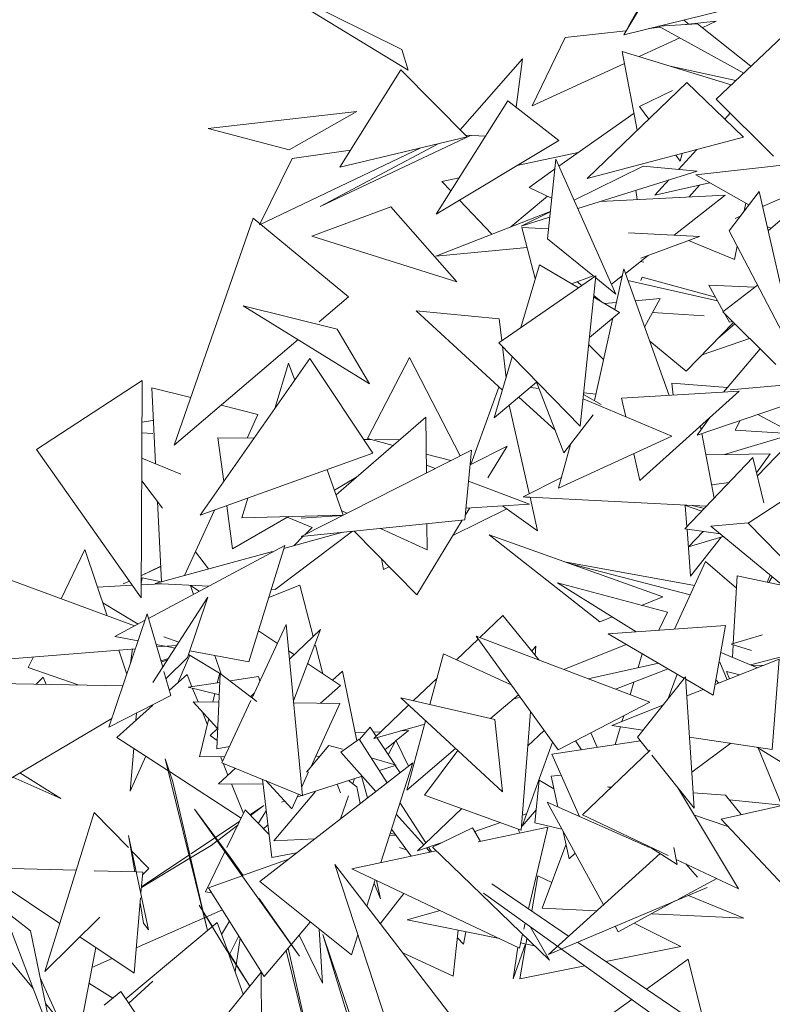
# Model space of a CAD drawing. Header units: millimetres. Extents: x -14485 to 13127, y -18923 to 3272.
# Tile 40 of 119: x 10310 to 10475, y 2555 to 2772. Entities that reach past the tile are written whole.
import ezdxf

# ---------------------------------------------------------------- set-up
doc = ezdxf.new("R2010")
doc.units = ezdxf.units.MM
doc.layers.add('G-IMPT', color=7, linetype='Continuous', lineweight=5)

# ---------------------------------------------------------------- blocks, each defined once
blk = doc.blocks.new('ÁRVORES ORNAMENTAIS - Pequeno e Médio Porte - Ipê-roxo-2865575-CORTE_CALÇADA')
at = {"layer": 'G-IMPT', "color": 253, "true_color": 0xaaaaaa}
for p, q in [((6655.08, 2760.47), (6621.36, 2781.06)), ((6621.36, 2781.06), (6653.72, 2765.05)), ((6709.7, 2780.32), (6702.45, 2768.27)), ((6703.47, 2769.97), (6706.4, 2775.21)), ((6702.45, 2768.27), (6729.9, 2774.98)), ((6716.72, 2770.56), (6715.67, 2771.5)), ((6716.01, 2770.49), (6722.79, 2771.21)), ((6722.79, 2771.21), (6719.7, 2769.79)), ((6689.56, 2767.67), (6702.94, 2769.09)), ((6708.01, 2769.63), (6710.55, 2769.9)), ((6710.08, 2770.16), (6718.64, 2770.63)), ((6710.08, 2770.16), (6728.85, 2759.84)), ((6730.43, 2761.32), (6718.64, 2770.63)), ((6738.78, 2769.2), (6722.79, 2754.12)), ((6689.56, 2767.67), (6682.31, 2752.66)), ((6714.82, 2767.56), (6705.87, 2763.45)), ((6655.08, 2760.47), (6653.72, 2765.05)), ((6702.1, 2764.61), (6726.1, 2757.24)), ((6702.1, 2764.61), (6705.44, 2747.26)), ((6680.24, 2762.94), (6666.48, 2747.36)), ((6680.24, 2762.94), (6678.79, 2752.33)), ((6653.47, 2760.54), (6640.08, 2739.11)), ((6653.47, 2760.54), (6668.04, 2745.79)), ((6702.61, 2761.96), (6682.31, 2752.66)), ((6712.66, 2761.37), (6727.11, 2758.19)), ((6694.4, 2736.65), (6716.36, 2757.77)), ((6713.19, 2756), (6705.94, 2752.51)), ((6728.76, 2745.71), (6716.36, 2757.77)), ((6677.02, 2753.71), (6661.22, 2728.8)), ((6677.02, 2753.71), (6688.2, 2745.03)), ((6735.38, 2741.53), (6722.79, 2754.12)), ((6705.94, 2752.51), (6708, 2749.72)), ((6643.77, 2751.35), (6611.11, 2747.63)), ((6628.92, 2742.93), (6643.77, 2751.35)), ((6688.21, 2739.33), (6704.72, 2751.01)), ((6725.88, 2751.02), (6724.66, 2749.69)), ((6628.92, 2742.93), (6611.11, 2747.63)), ((6668.78, 2746.13), (6635.77, 2730.47)), ((6640.08, 2739.11), (6668.04, 2745.79)), ((6661.22, 2728.8), (6688.2, 2745.03)), ((6672.08, 2745.93), (6667.62, 2746.21)), ((6728.76, 2745.71), (6694.4, 2736.65)), ((6657.89, 2743.36), (6622.38, 2726.5)), ((6629.58, 2741.06), (6642.43, 2742.87)), ((6635.77, 2730.47), (6661.66, 2744.26)), ((6718.52, 2743.01), (6714.52, 2738.65)), ((6763.73, 2743.94), (6732.95, 2730.49)), ((6629.58, 2741.06), (6622.38, 2726.5)), ((6678.99, 2739.48), (6692.47, 2742.34)), ((6687.52, 2740.89), (6685.68, 2723.36)), ((6700.76, 2711.22), (6687.52, 2740.89)), ((6713.88, 2741.78), (6714.87, 2740.43)), ((6715.32, 2742.17), (6714.87, 2740.43)), ((6747.16, 2740.69), (6718.29, 2737.44)), ((6681.66, 2734.69), (6687.28, 2738.67)), ((6706.7, 2739.34), (6691.54, 2731.87)), ((6706.7, 2739.34), (6718.58, 2738.29)), ((6662.5, 2735.99), (6666.29, 2736.8)), ((6692.35, 2730.05), (6718.58, 2738.29)), ((6712.4, 2736.35), (6709.31, 2732.98)), ((6729.98, 2730.88), (6718.29, 2737.44)), ((6662.5, 2735.99), (6664.46, 2733.91)), ((6681.66, 2734.69), (6686.62, 2732.32)), ((6705.38, 2732.01), (6705.15, 2734.07)), ((6721.34, 2735.73), (6709.31, 2732.98)), ((6719.09, 2735.22), (6716.87, 2732.6)), ((6746.89, 2736.14), (6734.18, 2725.13)), ((6666.37, 2731.9), (6673.44, 2724.4)), ((6685.68, 2732.77), (6677.64, 2726.04)), ((6724.74, 2733), (6697.29, 2731.6)), ((6713.52, 2724.19), (6724.74, 2733)), ((6732.2, 2733.77), (6725.61, 2725.17)), ((6732.2, 2733.77), (6740.88, 2695.88)), ((6633.88, 2724.01), (6651.25, 2730.44)), ((6665.77, 2713.91), (6651.25, 2730.44)), ((6728.94, 2729.52), (6729.29, 2731.26)), ((6620.99, 2727.96), (6603.65, 2678.01)), ((6620.99, 2727.96), (6641.94, 2710.66)), ((6661.14, 2719.6), (6686.31, 2729.43)), ((6686.3, 2729.29), (6679.93, 2726.15)), ((6679.93, 2726.15), (6686.18, 2728.12)), ((6728.04, 2728.34), (6726.97, 2727.87)), ((6683.03, 2714.67), (6680.06, 2725.88)), ((6685.91, 2725.58), (6680.06, 2725.88)), ((6734.89, 2725.75), (6733.98, 2726)), ((6633.88, 2724.01), (6665.77, 2713.91)), ((6696.05, 2715.01), (6685.68, 2723.36)), ((6719.12, 2723.9), (6703.52, 2724.69)), ((6706.21, 2719.12), (6719.12, 2723.9)), ((6740.88, 2695.88), (6725.61, 2725.17)), ((6681.23, 2721.45), (6661.14, 2719.6)), ((6726.78, 2718.81), (6716.67, 2722.99)), ((6726.78, 2718.81), (6727.38, 2721.77)), ((6702.82, 2715.79), (6707.82, 2719.71)), ((6679.85, 2703.87), (6683.92, 2717.68)), ((6692.51, 2712.58), (6683.92, 2717.68)), ((6702.47, 2716.76), (6700.49, 2707.83)), ((6712.43, 2688.98), (6702.47, 2716.76)), ((6706.91, 2718.25), (6706.21, 2718.42)), ((6674.98, 2700.52), (6696.36, 2715.22)), ((6691, 2713.47), (6695.77, 2715.24)), ((6696.36, 2715.22), (6692.91, 2682.21)), ((6700.76, 2711.22), (6696.31, 2714.8)), ((6699.78, 2713.4), (6702.14, 2715.25)), ((6706.55, 2714.95), (6706.21, 2714.2)), ((6706.55, 2714.95), (6722.63, 2710.53)), ((6692.25, 2713.94), (6693.27, 2713.1)), ((6723.05, 2709.78), (6703.38, 2714.22)), ((6724.35, 2707.46), (6721.16, 2713.17)), ((6731.3, 2712.77), (6721.16, 2713.17)), ((6724.23, 2707.36), (6731.85, 2713.2)), ((6635.48, 2705.16), (6641.94, 2710.66)), ((6701.51, 2707.22), (6695.87, 2710.58)), ((6695.91, 2710.93), (6697.57, 2709.57)), ((6710.49, 2710.29), (6704.97, 2709.78)), ((6710.49, 2710.29), (6707.05, 2703.98)), ((6639.44, 2703.54), (6618.84, 2708.68)), ((6618.84, 2708.68), (6646.6, 2691.53)), ((6700.83, 2709.4), (6698.26, 2709.16)), ((6675.07, 2705.78), (6656.8, 2707.59)), ((6656.8, 2707.59), (6675.79, 2690.11)), ((6701.51, 2707.22), (6694.94, 2701.68)), ((6700.08, 2706.02), (6696.03, 2687.81)), ((6720.17, 2706.49), (6708.78, 2707.17)), ((6724.23, 2707.36), (6735.86, 2695.77)), ((6725.68, 2705.06), (6724.63, 2706.96)), ((6675.07, 2705.78), (6675.64, 2700.97)), ((6726.58, 2705.01), (6716.18, 2694.28)), ((6726.89, 2704.7), (6723.17, 2701.49)), ((6725.68, 2705.06), (6726.42, 2705.18)), ((6639.44, 2703.54), (6646.6, 2691.53)), ((6603.65, 2678.01), (6630.89, 2701.24)), ((6674.98, 2700.52), (6692.91, 2682.21)), ((6675.79, 2699.69), (6676.6, 2692.84)), ((6698.05, 2696.87), (6694.78, 2700.12)), ((6708.17, 2700.86), (6716.18, 2694.28)), ((6730.1, 2701.5), (6719.68, 2697.9)), ((6646.14, 2679.47), (6655.39, 2697.31)), ((6655.39, 2697.31), (6666.49, 2675.65)), ((6674, 2684.02), (6677.96, 2697.47)), ((6724.39, 2689.69), (6732.42, 2699.19)), ((6633.44, 2697.05), (6609.36, 2662.61)), ((6625.79, 2686.11), (6628.81, 2696.06)), ((6628.81, 2696.06), (6630.15, 2692.34)), ((6633.44, 2697.05), (6647.33, 2676.23)), ((6573.35, 2677.04), (6596.6, 2692.23)), ((6596.41, 2644.44), (6596.6, 2692.23)), ((6668.82, 2673.74), (6675.04, 2690.81)), ((6683.3, 2691.86), (6674, 2684.02)), ((6683.19, 2692.13), (6689.32, 2676.34)), ((6713.04, 2691.65), (6725.27, 2690.73)), ((6713.04, 2691.65), (6713.34, 2689.04)), ((6718.61, 2680.25), (6754.19, 2692.35)), ((6754.04, 2692.67), (6725.83, 2690.21)), ((6598.72, 2690.65), (6599.57, 2673.9)), ((6598.72, 2690.65), (6607.28, 2688.48)), ((6681.94, 2690.72), (6683.81, 2690.52)), ((6693.63, 2689.16), (6697.5, 2686.97)), ((6693.67, 2689.51), (6696.35, 2689.23)), ((6727.85, 2689.89), (6701.99, 2688.37)), ((6705.99, 2670.29), (6727.85, 2689.89)), ((6613.95, 2686.8), (6622.05, 2684.75)), ((6677.29, 2686.79), (6681.69, 2667.37)), ((6687.39, 2681.33), (6679.4, 2688.57)), ((6713.07, 2679.99), (6693.53, 2688.18)), ((6702.9, 2684.25), (6701.99, 2688.37)), ((6619.7, 2679.58), (6622.05, 2684.75)), ((6695.73, 2684.66), (6689.32, 2676.34)), ((6731.96, 2684.79), (6740.45, 2680.21)), ((6596.56, 2683.1), (6598.95, 2683.44)), ((6639.23, 2667.11), (6658.99, 2684.2)), ((6658.99, 2684.2), (6659.11, 2671.91)), ((6718.61, 2680.25), (6721.42, 2684.12)), ((6719.31, 2682.23), (6719.46, 2681.43)), ((6728.06, 2683.46), (6726.97, 2681.3)), ((6742.77, 2682.61), (6731.83, 2671.31)), ((6598.95, 2680.61), (6596.55, 2680.77)), ((6713.07, 2679.99), (6688.11, 2668.54)), ((6719.62, 2680.59), (6722.33, 2666.34)), ((6739.77, 2680.55), (6724.59, 2675.99)), ((6739.83, 2680.55), (6726.97, 2681.3)), ((6613.26, 2679.65), (6621.22, 2679.57)), ((6613.26, 2679.65), (6614.53, 2670.01)), ((6645.29, 2679.3), (6646.88, 2679.28)), ((6646.14, 2679.47), (6651.8, 2677.98)), ((6647.74, 2679.27), (6653.21, 2679.21)), ((6676.81, 2677.78), (6668.71, 2673.69)), ((6672.58, 2670.81), (6676.81, 2677.78)), ((6688.11, 2668.54), (6690.74, 2678.18)), ((6573.35, 2677.04), (6596.41, 2644.44)), ((6609.36, 2662.61), (6647.33, 2676.23)), ((6669.02, 2676.93), (6631.55, 2657.94)), ((6659.07, 2676.06), (6664.48, 2674.63)), ((6669.02, 2676.93), (6667.57, 2661.59)), ((6705.99, 2670.29), (6704.69, 2676.15)), ((6734.65, 2676.14), (6720.51, 2675.92)), ((6734.65, 2676.14), (6731.67, 2671.97)), ((6596.53, 2675.14), (6605.14, 2671.64)), ((6659.09, 2673.6), (6661.01, 2672.87)), ((6715.92, 2659.63), (6730.86, 2675.28)), ((6729.83, 2660.91), (6751.92, 2675.28)), ((6733.29, 2665.32), (6730.86, 2675.28)), ((6637.25, 2672.61), (6640.82, 2662.67)), ((6601.08, 2664.16), (6596.51, 2670.21)), ((6643.61, 2670.9), (6638.85, 2668.15)), ((6668.37, 2670.1), (6681.76, 2665.06)), ((6688.76, 2670.93), (6680.35, 2666.7)), ((6721.77, 2669.3), (6725.66, 2669.82)), ((6599.99, 2665.61), (6600.88, 2648)), ((6618.5, 2662.05), (6619.81, 2666.36)), ((6681.76, 2665.06), (6667.82, 2664.21)), ((6680.35, 2666.7), (6720.65, 2664.59)), ((6681.8, 2666.62), (6680.95, 2666.51)), ((6681.86, 2666.62), (6683.54, 2659.22)), ((6715.79, 2664.84), (6719.61, 2663.49)), ((6716.34, 2660.06), (6715.98, 2664.77)), ((6605.94, 2649.38), (6612.48, 2663.73)), ((6615.23, 2664.72), (6616.48, 2655.25)), ((6618.5, 2662.05), (6640.82, 2662.67)), ((6640.5, 2663.56), (6641.63, 2663.05)), ((6664.93, 2658.19), (6676.79, 2664.01)), ((6667.68, 2662.72), (6668.61, 2664.26)), ((6675.82, 2664.7), (6683.54, 2659.22)), ((6720.2, 2664.11), (6717.54, 2664.75)), ((6628.76, 2662.33), (6616.48, 2655.25)), ((6628.46, 2662.16), (6633.95, 2659.93)), ((6631.55, 2657.94), (6667.57, 2661.59)), ((6640.65, 2662.55), (6631.59, 2662)), ((6657.01, 2645.12), (6666.95, 2661.53)), ((6659.21, 2660.74), (6659.27, 2655.02)), ((6721.62, 2660.22), (6729.83, 2660.93)), ((6729.83, 2660.91), (6747.32, 2642.83)), ((6625.86, 2646.31), (6642.86, 2659.09)), ((6627.74, 2655.33), (6640.69, 2658.87)), ((6632.41, 2658.38), (6633.95, 2659.93)), ((6657.01, 2645.12), (6643.23, 2659.12)), ((6648.97, 2659.71), (6659.27, 2655.02)), ((6697.19, 2639.19), (6672.89, 2658.28)), ((6672.89, 2658.28), (6711.04, 2644.65)), ((6715.92, 2659.63), (6723.7, 2658.5)), ((6717.16, 2649.2), (6716.37, 2659.56)), ((6719.94, 2659.05), (6716.69, 2655.69)), ((6721.62, 2660.22), (6741.34, 2643.92)), ((6630.02, 2655.96), (6632.03, 2657.99)), ((6716.69, 2655.69), (6724.35, 2657.97)), ((6723.96, 2657.85), (6717.16, 2649.2)), ((6578.82, 2644.25), (6584.03, 2655.1)), ((6588.92, 2640.51), (6584.03, 2655.1)), ((6598.03, 2639.94), (6627.94, 2655.98)), ((6599.47, 2647.62), (6625.23, 2654.65)), ((6611.16, 2650.81), (6608.31, 2654.58)), ((6620.06, 2630.36), (6627.94, 2655.98)), ((6649.64, 2650.69), (6649.22, 2653.04)), ((6718.04, 2647.2), (6689.47, 2652.35)), ((6717.07, 2645.09), (6690.28, 2652.07)), ((6720.46, 2652.44), (6713.61, 2637.59)), ((6720.46, 2652.44), (6727.24, 2646.56)), ((6562.93, 2650.14), (6594.93, 2638.28)), ((6596.43, 2649.38), (6600.71, 2651.39)), ((6600.71, 2651.33), (6596.43, 2649.36)), ((6649.64, 2650.69), (6650.92, 2651.31)), ((6592.42, 2647.51), (6593.79, 2648.15)), ((6593.79, 2648.14), (6592.42, 2647.51)), ((6596.42, 2647.55), (6596.6, 2648.89)), ((6596.42, 2647.33), (6600.82, 2647.55)), ((6600.86, 2647.99), (6596.6, 2648.89)), ((6611.26, 2647.03), (6599.47, 2647.62)), ((6712.11, 2641.29), (6687.87, 2647.74)), ((6705.18, 2637), (6687.87, 2647.74)), ((6727.4, 2649.33), (6726.54, 2634.38)), ((6727.4, 2649.33), (6737.41, 2647.17)), ((6733.97, 2647.91), (6734.66, 2649.44)), ((6734.36, 2647.83), (6735.08, 2649.1)), ((6586.8, 2646.84), (6594.44, 2647.23)), ((6609.15, 2645.9), (6607.22, 2647.19)), ((6607.22, 2647.19), (6607.9, 2645.23)), ((6631.29, 2647.25), (6624.42, 2644.52)), ((6625.86, 2646.31), (6624.98, 2646.35)), ((6631.29, 2647.25), (6634.21, 2635.99)), ((6595.73, 2638.7), (6587.96, 2643.39)), ((6611.05, 2644.58), (6598.95, 2625.83)), ((6611.05, 2644.58), (6606.6, 2631.35)), ((6706.38, 2642.81), (6711.04, 2644.65)), ((6597.74, 2640.96), (6589.28, 2616.02)), ((6597.74, 2640.96), (6601.13, 2629.21)), ((6712.11, 2641.29), (6710.15, 2637.35)), ((6590.6, 2635.95), (6597.25, 2639.52)), ((6675.92, 2640.56), (6670.84, 2635.74)), ((6675.92, 2640.56), (6683.84, 2630.78)), ((6697.19, 2639.19), (6699.91, 2640.26)), ((6628.25, 2638.58), (6620.76, 2622.48)), ((6626.32, 2634.44), (6622.17, 2637.21)), ((6631.86, 2600.96), (6628.25, 2638.58)), ((6635.79, 2637.52), (6628.98, 2630.96)), ((6629.86, 2621.83), (6635.79, 2637.52)), ((6724.8, 2638.39), (6699.03, 2636.56)), ((6724.8, 2638.39), (6722.15, 2623.03)), ((6595.71, 2634.98), (6590.6, 2635.95)), ((6601.36, 2635.9), (6604.66, 2634.68)), ((6670.46, 2635.38), (6665.7, 2630.85)), ((6708.23, 2621.49), (6669.99, 2636.06)), ((6669.99, 2636.06), (6688.05, 2611.06)), ((6699.03, 2636.56), (6715.79, 2626.75)), ((6732.94, 2636.36), (6726.06, 2634.24)), ((6595.14, 2633.28), (6557.22, 2630.24)), ((6593.23, 2627.67), (6591.45, 2632.99)), ((6594.06, 2630.11), (6594.48, 2633.23)), ((6601.58, 2633.87), (6599.68, 2634.23)), ((6604.23, 2634.01), (6599.85, 2633.66)), ((6603.86, 2633.43), (6601.83, 2633.82)), ((6620.06, 2630.36), (6607.1, 2632.82)), ((6630.03, 2631.97), (6628.81, 2632.78)), ((6634.7, 2634.07), (6636.34, 2627.76)), ((6682.28, 2632.71), (6683.14, 2633.87)), ((6682.98, 2631.84), (6683.14, 2633.87)), ((6689.27, 2628.71), (6703.02, 2634.22)), ((6731.85, 2629.08), (6723.78, 2632.47)), ((6726.06, 2634.24), (6730.58, 2632.85)), ((6726.52, 2634.09), (6726.37, 2631.38)), ((6743.45, 2633.13), (6730.3, 2629.73)), ((6571.56, 2629.13), (6572.69, 2631.48)), ((6600.73, 2630.61), (6602.38, 2631.15)), ((6600.82, 2630.3), (6602.18, 2630.83)), ((6601.85, 2626.75), (6606.6, 2631.35)), ((6604.44, 2625.77), (6607.1, 2631.84)), ((6613.97, 2627.7), (6606.82, 2632.01)), ((6612.56, 2631.78), (6613.97, 2627.7)), ((6662.88, 2632.14), (6659.87, 2620.98)), ((6662.88, 2632.14), (6677.71, 2625.37)), ((6705.62, 2629.11), (6706.54, 2632.17)), ((6736.64, 2630.98), (6722.56, 2625.39)), ((6725.2, 2626.44), (6723.57, 2630.3)), ((6736.64, 2630.98), (6735.06, 2611.14)), ((6571.56, 2629.13), (6582.54, 2625.3)), ((6601.4, 2628.29), (6602.94, 2622.98)), ((6640.23, 2625.16), (6632.95, 2630.01)), ((6640.65, 2628.35), (6638.45, 2626.35)), ((6640.65, 2628.35), (6643.78, 2613.04)), ((6710.07, 2630.1), (6694.63, 2626.67)), ((6700.63, 2624.39), (6712.26, 2628.82)), ((6725.07, 2628.24), (6725.73, 2626.65)), ((6725.07, 2628.24), (6727.96, 2627.54)), ((6733.11, 2629.58), (6730.48, 2629.65)), ((6574.88, 2627.04), (6573.33, 2625.47)), ((6574.88, 2627.04), (6575.47, 2625.43)), ((6602.6, 2624.13), (6606.47, 2627.59)), ((6607.55, 2624.92), (6606.47, 2627.59)), ((6613.69, 2625.85), (6606.73, 2624.79)), ((6613.78, 2627.85), (6613.03, 2611.27)), ((6613.65, 2627.89), (6613.13, 2625.76)), ((6621.83, 2621.66), (6613.78, 2627.85)), ((6622.16, 2627.13), (6615.94, 2626.19)), ((6622.49, 2626.19), (6622.16, 2627.13)), ((6661.45, 2626.82), (6656.2, 2621.83)), ((6703.84, 2623.16), (6704.67, 2625.93)), ((6716.04, 2627.07), (6705.48, 2613.84)), ((6712.24, 2622.31), (6714.18, 2627.69)), ((6717.98, 2598.23), (6716.04, 2627.07)), ((6716.08, 2626.58), (6722.15, 2623.03)), ((6723.36, 2625.71), (6722.73, 2626.41)), ((6556.12, 2625.8), (6592.37, 2625.12)), ((6613.57, 2623.17), (6606.73, 2624.79)), ((6608.91, 2621.59), (6607.7, 2624.56)), ((6640.23, 2625.16), (6635.81, 2621.3)), ((6719.9, 2624.34), (6716.32, 2622.92)), ((6589.28, 2616.02), (6602.94, 2622.98)), ((6613.49, 2621.54), (6607.83, 2621.6)), ((6607.83, 2621.6), (6613.2, 2615.76)), ((6612.56, 2623.41), (6612.11, 2621.55)), ((6620.47, 2621.86), (6614.13, 2608.22)), ((6621.24, 2623.5), (6620.44, 2622.73)), ((6675.81, 2601.79), (6653.46, 2622.47)), ((6653.46, 2622.47), (6674.14, 2617.68)), ((6673.17, 2617.9), (6679.31, 2623.15)), ((6678.19, 2622.2), (6679.7, 2622.62)), ((6708.23, 2621.49), (6688.05, 2611.06)), ((6591.07, 2613.78), (6598.95, 2620.85)), ((6610.92, 2616.65), (6609.76, 2619.51)), ((6640.06, 2621.25), (6629.9, 2621.36)), ((6640.06, 2621.25), (6633.67, 2607.25)), ((6655.18, 2620.87), (6647.5, 2613.57)), ((6679.94, 2593.38), (6682, 2619.43)), ((6711.06, 2620.83), (6699.84, 2616.38)), ((6589.93, 2617.95), (6560.97, 2600.83)), ((6595.38, 2619.13), (6595.25, 2617.53)), ((6611.23, 2617.91), (6609.19, 2609.5)), ((6658.91, 2617.42), (6654.8, 2602.2)), ((6675.81, 2601.79), (6674.14, 2617.68)), ((6702.08, 2617.27), (6702.45, 2618.51)), ((6613.23, 2615.79), (6611.56, 2614.18)), ((6646.71, 2616.03), (6644.39, 2613.3)), ((6646.71, 2616.03), (6648.01, 2614.06)), ((6649.03, 2615.02), (6647.42, 2614.95)), ((6647.5, 2613.57), (6658.72, 2616.72)), ((6652.42, 2613.06), (6655.18, 2615.3)), ((6655.18, 2615.3), (6653.37, 2615.22)), ((6684.98, 2615.31), (6681.4, 2611.91)), ((6699.84, 2616.38), (6706.69, 2615.36)), ((6700.57, 2612.2), (6701.73, 2616.1)), ((6591.07, 2613.78), (6602.27, 2606.5)), ((6613.11, 2613.06), (6611.56, 2614.18)), ((6644.32, 2613.42), (6640.26, 2610.56)), ((6645.72, 2614.87), (6643.42, 2614.77)), ((6644.32, 2613.42), (6650.47, 2603.82)), ((6648.2, 2613.77), (6652.13, 2607.79)), ((6649.97, 2611.07), (6652.2, 2612.88)), ((6650.7, 2609.96), (6652.36, 2613.19)), ((6652.36, 2613.19), (6655.18, 2607.47)), ((6706.12, 2613.05), (6686.65, 2610.07)), ((6693.15, 2611.07), (6691.89, 2613.05)), ((6696.61, 2611.6), (6695.23, 2614.77)), ((6708, 2610.7), (6705.48, 2613.84)), ((6716.93, 2613.84), (6735.06, 2611.14)), ((6594.75, 2611.39), (6593.99, 2601.92)), ((6615.78, 2611.77), (6613.03, 2611.27)), ((6632.72, 2606.12), (6637.65, 2612.03)), ((6640.64, 2611.16), (6637.65, 2612.03)), ((6654.8, 2602.2), (6665.49, 2611.33)), ((6658.69, 2601.1), (6665.98, 2610.88)), ((6686.82, 2612.76), (6680.11, 2594.24)), ((6693.4, 2596.72), (6708.28, 2610.97)), ((6717.45, 2606.15), (6726.04, 2612.48)), ((6731.75, 2611.63), (6741.03, 2605.86)), ((6732, 2611.48), (6737.23, 2598.82)), ((6593.99, 2601.92), (6597.39, 2609.68)), ((6601.63, 2609.1), (6610.99, 2571.32)), ((6601.63, 2609.1), (6603.36, 2603.99)), ((6614.77, 2609.59), (6609.19, 2609.5)), ((6614.25, 2608.47), (6613.8, 2609.58)), ((6634.8, 2609.73), (6635.55, 2609.51)), ((6648, 2601.9), (6640.26, 2610.56)), ((6652.45, 2607.7), (6646.95, 2609.31)), ((6692.75, 2596.38), (6686.65, 2610.07)), ((6717.98, 2598.23), (6708.67, 2609.86)), ((6617.12, 2607), (6613.35, 2603.58)), ((6631.86, 2600.96), (6614.13, 2608.22)), ((6615.46, 2605.49), (6614.4, 2608.11)), ((6622.46, 2582.09), (6656.07, 2608.16)), ((6652.45, 2607.7), (6648.75, 2606.5)), ((6656.07, 2608.16), (6649.08, 2586.25)), ((6652.24, 2607.63), (6653.3, 2606.01)), ((6578.74, 2600.34), (6568.15, 2605.07)), ((6569.7, 2605.99), (6578.74, 2600.34)), ((6602.58, 2606.3), (6618.37, 2596.02)), ((6623.05, 2604.57), (6625.1, 2587.4)), ((6623.78, 2604.27), (6629.48, 2598.08)), ((6644.98, 2605.28), (6630.64, 2600.63)), ((6633.2, 2606.24), (6631.67, 2602.88)), ((6643.79, 2602.93), (6641.99, 2604.31)), ((6643.3, 2604.73), (6642.91, 2603.6)), ((6644.84, 2605.23), (6646.17, 2600.49)), ((6682.94, 2595.03), (6683.84, 2604.34)), ((6687.13, 2602.47), (6683.84, 2604.34)), ((6688.71, 2605.44), (6686.52, 2605.28)), ((6687.99, 2598.49), (6686.52, 2605.28)), ((6610.99, 2571.32), (6603.36, 2603.99)), ((6613.35, 2603.58), (6623.18, 2603.46)), ((6618.89, 2597.08), (6616.26, 2603.54)), ((6640.17, 2601.61), (6639.47, 2603.49)), ((6643.79, 2602.93), (6644.56, 2599.24)), ((6699.63, 2602.69), (6698.88, 2602.94)), ((6698.88, 2602.94), (6699.82, 2602.87)), ((6727.69, 2580.47), (6714.3, 2602.84)), ((6634.7, 2601.87), (6625.53, 2591.05)), ((6630.96, 2601.33), (6629.48, 2598.08)), ((6641.99, 2600.95), (6640.21, 2595.86)), ((6679.94, 2593.38), (6658.69, 2601.1)), ((6717.76, 2601.6), (6724.81, 2601.1)), ((6748.47, 2601.33), (6723.87, 2595.82)), ((6728.29, 2596.81), (6724.81, 2601.1)), ((6737.22, 2598.85), (6725.64, 2600.07)), ((6608.09, 2598.01), (6631.17, 2565.69)), ((6608.09, 2598.01), (6615.96, 2587.48)), ((6615.24, 2589.58), (6619.24, 2597.82)), ((6624.51, 2592.4), (6619.24, 2597.82)), ((6623.33, 2598.84), (6620.25, 2596.78)), ((6623.33, 2598.84), (6620.41, 2596.61)), ((6627.94, 2599.75), (6627.24, 2599.52)), ((6653.28, 2599.43), (6658.96, 2590.58)), ((6666.9, 2598.12), (6657.13, 2588.83)), ((6683.22, 2597.88), (6680.11, 2594.24)), ((6697.99, 2576.99), (6685.62, 2599.54)), ((6685.62, 2599.54), (6708.15, 2589.58)), ((6586.03, 2597.27), (6575.2, 2562.28)), ((6586.03, 2597.27), (6593.57, 2589.58)), ((6623.88, 2597.63), (6622.1, 2594.88)), ((6658.51, 2590.14), (6652.47, 2596.9)), ((6681.11, 2597), (6680.2, 2596.69)), ((6693.4, 2596.72), (6712.21, 2587.8)), ((6725.37, 2594.22), (6718, 2596.65)), ((6745.54, 2572.65), (6723.87, 2595.82)), ((6618.02, 2595.3), (6607.29, 2588.16)), ((6617.63, 2594.5), (6613.22, 2591.14)), ((6623.28, 2593.66), (6624.25, 2594.57)), ((6655.74, 2587.67), (6651.43, 2593.63)), ((6660.39, 2589.64), (6669.24, 2593.92)), ((6669.24, 2593.92), (6670.99, 2590.9)), ((6675.36, 2595.04), (6669.71, 2593.12)), ((6685.8, 2594.05), (6670.46, 2590.79)), ((6679.53, 2592.72), (6679.3, 2593.61)), ((6685.8, 2594.05), (6681.56, 2576.09)), ((6682.94, 2595.03), (6688.89, 2593.58)), ((6593.63, 2592.21), (6598.03, 2571.47)), ((6593.63, 2592.21), (6594.99, 2584.22)), ((6625.53, 2591.05), (6634.54, 2591.46)), ((6650.98, 2592.22), (6652.4, 2592.28)), ((6651.14, 2592.72), (6652.32, 2592.4)), ((6690.45, 2587.1), (6689.15, 2593.1)), ((6607.26, 2587.31), (6611.74, 2590.02)), ((6613.07, 2591.03), (6611.74, 2590.02)), ((6653.17, 2589.58), (6654.72, 2589.07)), ((6662.52, 2590.67), (6657.13, 2588.83)), ((6659.93, 2588.55), (6659.09, 2589.5)), ((6659.6, 2589.58), (6660.22, 2588.62)), ((6660.39, 2589.64), (6686.16, 2564.8)), ((6684.51, 2576.24), (6689.75, 2590.17)), ((6708.31, 2589.58), (6714.2, 2585.83)), ((6714.2, 2585.83), (6713.51, 2589.58)), ((6594.35, 2588.78), (6598.08, 2584.98)), ((6596.43, 2580.78), (6607.06, 2587.19)), ((6606.88, 2587.89), (6596.44, 2580.94)), ((6610.5, 2579.83), (6614.78, 2588.64)), ((6618.78, 2583.43), (6615.96, 2587.48)), ((6618.66, 2583.39), (6628.81, 2587.02)), ((6630.55, 2588.37), (6625.1, 2587.4)), ((6661.23, 2588.83), (6642.67, 2584.89)), ((6685.89, 2566.08), (6710.46, 2588.22)), ((6690.45, 2587.1), (6691.78, 2588.31)), ((6713.99, 2586.96), (6727.69, 2580.47)), ((6578.48, 2572.89), (6560.13, 2585.18)), ((6560.13, 2585.18), (6582.1, 2584.58)), ((6596.67, 2583.58), (6598.08, 2584.98)), ((6651.78, 2546.74), (6638.95, 2585.82)), ((6664.49, 2552.61), (6638.95, 2585.82)), ((6679.52, 2567.47), (6642.67, 2584.89)), ((6718.68, 2583.07), (6716.08, 2585.97)), ((6586.09, 2584.47), (6595.24, 2584.22)), ((6595.32, 2584.22), (6596.72, 2584.18)), ((6596.32, 2579.51), (6596.72, 2584.18)), ((6611.21, 2580.73), (6618.56, 2583.35)), ((6682.24, 2575.63), (6683.59, 2583.36)), ((6683.59, 2583.36), (6686.63, 2581.85)), ((6714.49, 2578.18), (6722.91, 2582.73)), ((6611.21, 2580.73), (6623.43, 2561.19)), ((6622.46, 2582.09), (6642.6, 2565.96)), ((6647.86, 2582.44), (6646.01, 2576.64)), ((6648.96, 2578.25), (6647.64, 2581.76)), ((6648.11, 2582.32), (6648.96, 2578.25)), ((6690.35, 2570.1), (6673.48, 2581.59)), ((6720.77, 2580.74), (6685.89, 2566.08)), ((6594.84, 2561.93), (6596.23, 2578.48)), ((6610.5, 2579.83), (6611.91, 2579.61)), ((6631.17, 2565.69), (6622.28, 2578.42)), ((6648.95, 2572.82), (6654.15, 2579.46)), ((6727.43, 2539.53), (6671.66, 2579.51)), ((6716.71, 2579.04), (6728.89, 2574)), ((6572.66, 2558.54), (6557.01, 2577.47)), ((6596.15, 2577.46), (6596.92, 2572.96)), ((6609.13, 2576.91), (6614.71, 2567.72)), ((6609.13, 2576.91), (6612.06, 2572.21)), ((6684.51, 2576.24), (6696.49, 2575.64)), ((6701.26, 2571.04), (6713.8, 2577.81)), ((6572.07, 2571.28), (6566.07, 2575.97)), ((6577.12, 2546.74), (6566.07, 2575.97)), ((6575.2, 2562.28), (6587.3, 2574.29)), ((6614.24, 2575.88), (6595.31, 2567.52)), ((6662.12, 2575.7), (6654.86, 2573.67)), ((6708.64, 2575.02), (6728.89, 2574)), ((6593.01, 2556.29), (6613.12, 2573.09)), ((6598.03, 2571.47), (6596.92, 2572.96)), ((6615.41, 2566.77), (6613.12, 2573.09)), ((6614.08, 2570.42), (6615.83, 2573.34)), ((6633.57, 2573.19), (6623.43, 2561.19)), ((6675.12, 2569.55), (6654.86, 2573.67)), ((6680.82, 2572.95), (6680.51, 2571.65)), ((6681.86, 2572.2), (6686.16, 2564.8)), ((6701.26, 2571.04), (6700.59, 2572.26)), ((6704.72, 2572.91), (6714.98, 2567.83)), ((6572.07, 2571.28), (6577.12, 2546.74)), ((6594.84, 2561.93), (6582.9, 2569.92)), ((6617.83, 2570.14), (6615.73, 2565.87)), ((6617.06, 2562.23), (6618.14, 2569.64)), ((6631.14, 2570.31), (6636.23, 2559.76)), ((6636.23, 2559.76), (6635.52, 2571.63)), ((6647.53, 2537.14), (6636.35, 2570.46)), ((6636.35, 2570.46), (6646.47, 2537.3)), ((6644.01, 2570.39), (6642.6, 2565.96)), ((6666.08, 2571.39), (6664.98, 2561.28)), ((6667.23, 2568.35), (6665.89, 2569.69)), ((6667.23, 2568.35), (6667.76, 2571.05)), ((6680.24, 2570.51), (6679.52, 2567.47)), ((6680.99, 2568.53), (6681.18, 2569.6)), ((6582.44, 2546.71), (6586.41, 2567.58)), ((6614.71, 2567.72), (6620.25, 2559.06)), ((6635.13, 2539.01), (6628.73, 2567.47)), ((6678.18, 2560.7), (6680.88, 2568.38)), ((6679.17, 2567.63), (6678.18, 2560.7)), ((6679.62, 2560.68), (6680.96, 2568.36)), ((6682.87, 2567.97), (6679.79, 2568.6)), ((6730.29, 2542.89), (6692.3, 2568.77)), ((6698.56, 2564.51), (6714.98, 2567.83)), ((6615.35, 2566.94), (6620.26, 2559.07)), ((6618.84, 2557.31), (6615.52, 2566.47)), ((6628.26, 2566.91), (6635.13, 2539.01)), ((6653.9, 2566.38), (6664.98, 2561.28)), ((6590, 2565.17), (6585.58, 2563.22)), ((6679.62, 2560.68), (6693.9, 2563.57)), ((6716.61, 2564.99), (6707.46, 2558.45)), ((6716.61, 2564.99), (6720.48, 2549.58)), ((6574.2, 2560.94), (6578.44, 2551.55)), ((6602.36, 2536.93), (6622.78, 2562.19)), ((6622.87, 2542.23), (6622.78, 2562.19)), ((6590.16, 2556.48), (6584.92, 2559.73)), ((6593.66, 2555.33), (6598.95, 2560.18)), ((6591.92, 2557.92), (6588.26, 2554.92)), ((6591.92, 2557.92), (6604.36, 2539.4)), ((6583.22, 2545.77), (6575.37, 2555.27)), ((6704.25, 2556.15), (6682.58, 2540.67))]:
    blk.add_line(p, q, dxfattribs=at)

msp = doc.modelspace()

# ---------------------------------------------------------------- block references
at = {"layer": 'G-IMPT', "color": 253, "true_color": 0xaaaaaa}
msp.add_blockref('ÁRVORES ORNAMENTAIS - Pequeno e Médio Porte - Ipê-roxo-2865575-CORTE_CALÇADA', (3740.319, 0), dxfattribs=at)

doc.saveas('drawing.dxf')
